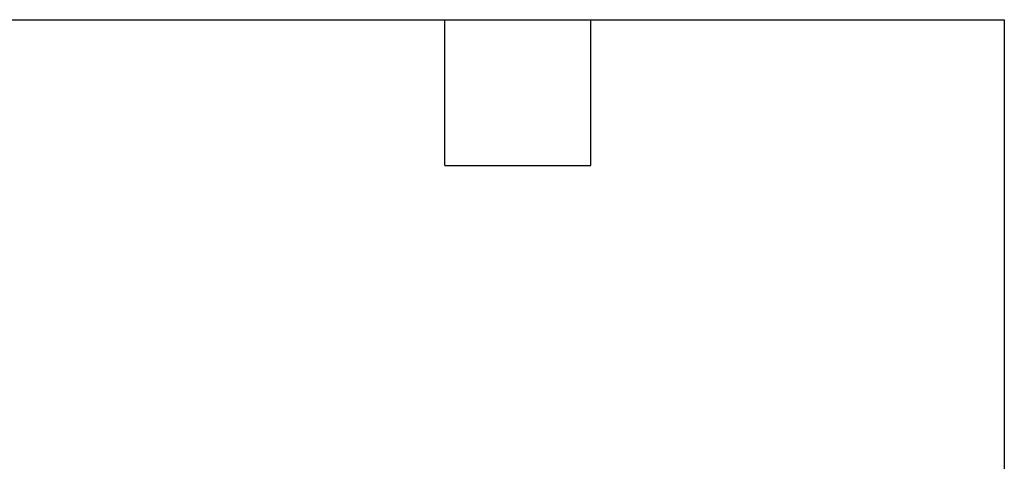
# Model space of a CAD drawing. Header units: millimetres. Extents: x 19 to 819, y 19 to 629.
# Tile 7 of 7: x 665 to 819, y 559 to 629. Entities that reach past the tile are written whole.
import ezdxf

# ---------------------------------------------------------------- set-up
doc = ezdxf.new("R2010")
doc.units = ezdxf.units.MM
doc.header["$LTSCALE"] = 3
doc.layers.add('TEXT', color=140, linetype='Continuous', lineweight=25)

msp = doc.modelspace()

# ---------------------------------------------------------------- linework, layer by layer
at = {"layer": 'TEXT'}
for p, q in [((19.05, 628.65), (819.15, 628.65)), ((731.52, 605.79), (731.52, 628.65)), ((754.38, 605.79), (754.38, 628.65)), ((819.15, 628.65), (819.15, 19.05)), ((731.52, 605.79), (754.38, 605.79))]:
    msp.add_line(p, q, dxfattribs=at)

doc.saveas('drawing.dxf')
